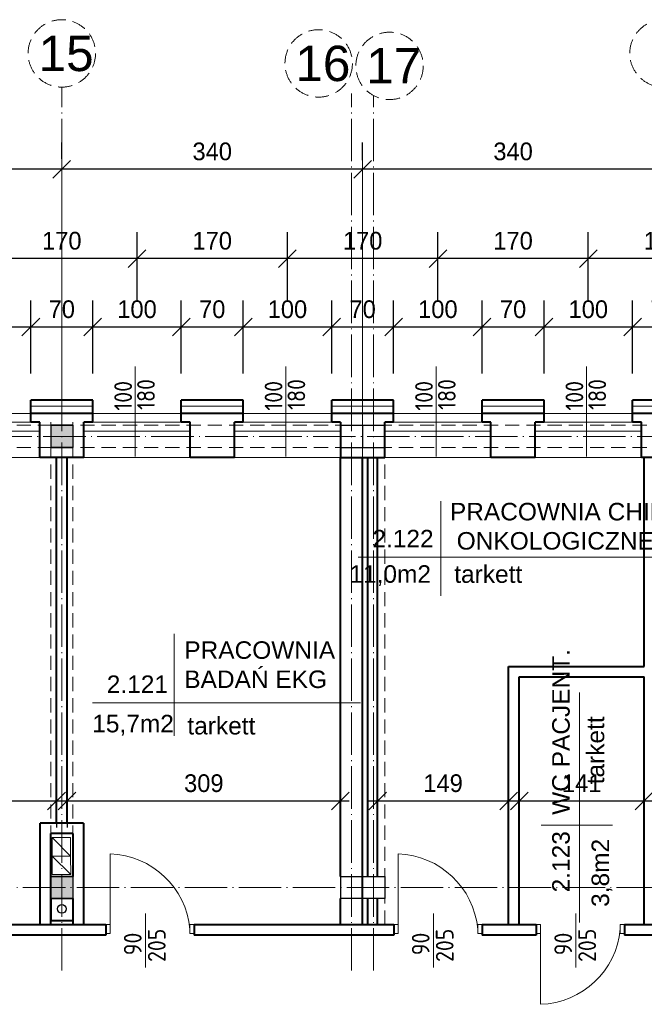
# Model space of a CAD drawing. Header units: millimetres. Extents: x -32003 to -19505, y 17931 to 29358.
# Tile 64 of 92: x -24615 to -23909, y 21687 to 22800. Entities that reach past the tile are written whole.
import ezdxf

# ---------------------------------------------------------------- set-up
doc = ezdxf.new("R2010")
doc.units = ezdxf.units.MM
doc.header["$PDMODE"] = 3
for name, pattern in [('ACAD_ISO03W100', [30, 12, -18]), ('ACAD_ISO04W100', [30.5, 24, -3, 0.5, -3]), ('KRESKOWA_X2', [12, 8, -4])]:
    doc.linetypes.add(name, pattern=pattern)
for name, color, linetype, lineweight in [('_wymiary', 1, 'Continuous', 9), ('drzwi', 140, 'Continuous', 13), ('KOMINY', 43, 'Continuous', 15), ('NR', 7, 'Continuous', 13), ('opisy drzwi', 40, 'Continuous', 13), ('opisy pom', 3, 'Continuous', 18), ('przerywana', 7, 'KRESKOWA_X2', 5), ('symetria', 7, 'ACAD_ISO03W100', 5), ('SZRAF', 51, 'Continuous', 9), ('słupy', 2, 'Continuous', 30), ('ściana', 4, 'Continuous', 40)]:
    doc.layers.add(name, color=color, linetype=linetype, lineweight=lineweight)
doc.layers.add('kanalizacja', color=210, linetype='Continuous')
doc.styles.add('ISO', font='isocp.shx')
doc.styles.add('style1', font='ARIAL.TTF')
doc.styles.add('SYSTEM', font='TXT')
doc.linetypes.add('BATTING', pattern='A,0.0001,-0.1,[134,ltypeshp.shx,S=0.1,R=0,X=-0.1,Y=0],-0.2,[134,ltypeshp.shx,S=0.1,R=180,X=0.1,Y=0],-0.1', length=0.4001)
doc.dimstyles.new('Jacek2', dxfattribs={"dimscale": 2, "dimtxt": 10, "dimasz": 10, "dimexe": 15, "dimexo": 15, "dimgap": 5, "dimtad": 1, "dimdec": 0, "dimrnd": 0.5, "dimzin": 0, "dimdsep": 46, "dimtxsty": 'Standard', "dimblk": 'OBLIQUE', "dimcen": 0, "dimdle": 5, "dimadec": 1, "dimazin": 0, "dimtfac": 1, "dimtdec": 0, "dimtofl": 0, "dimtmove": 0, "dimatfit": 3, "dimfxl": 0, "dimtolj": 1, "dimtzin": 0, "dimarcsym": 0})

# ---------------------------------------------------------------- blocks, each defined once
blk = doc.blocks.new('_OBLIQUE')
at = {"color": 0, "linetype": 'ByBlock'}
blk.add_line((-0.5, -0.5), (0.5, 0.5), dxfattribs=at)
blk = doc.blocks.new('*D932')
at = {"layer": '_wymiary', "color": 0, "lineweight": -2}
for p, q in [((-23922.7, 22400.4), (-23922.7, 22483)), ((-23852.7, 22400.4), (-23852.7, 22483)), ((-23842.7, 22453), (-23932.7, 22453))]:
    blk.add_line(p, q, dxfattribs=at)
at = {"layer": 'Defpoints', "color": 0}
for p in [(-23922.7, 22453), (-23922.7, 22370.4), (-23852.7, 22370.4)]:
    blk.add_point(p, dxfattribs=at)
at = {"layer": '_wymiary', "color": 0, "lineweight": -2, "xscale": 20, "yscale": 20, "zscale": 20, "rotation": 180}
blk.add_blockref('_OBLIQUE', (-23922.7, 22453), dxfattribs=at)
at = {"layer": '_wymiary', "color": 0, "lineweight": -2, "xscale": 20, "yscale": 20, "zscale": 20}
blk.add_blockref('_OBLIQUE', (-23852.7, 22453), dxfattribs=at)
at = {"layer": '_wymiary', "color": 0, "insert": (-23887.7, 22473), "char_height": 20, "attachment_point": 5}
blk.add_mtext('\\A1;70', dxfattribs=at)
blk = doc.blocks.new('*D933')
at = {"layer": '_wymiary', "color": 0, "lineweight": -2}
for p, q in [((-24022.7, 22400.4), (-24022.7, 22483)), ((-23922.7, 22400.4), (-23922.7, 22483)), ((-23912.7, 22453), (-24032.7, 22453))]:
    blk.add_line(p, q, dxfattribs=at)
at = {"layer": 'Defpoints', "color": 0}
for p in [(-24022.7, 22453), (-24022.7, 22370.4), (-23922.7, 22370.4)]:
    blk.add_point(p, dxfattribs=at)
at = {"layer": '_wymiary', "color": 0, "lineweight": -2, "xscale": 20, "yscale": 20, "zscale": 20, "rotation": 180}
blk.add_blockref('_OBLIQUE', (-24022.7, 22453), dxfattribs=at)
at = {"layer": '_wymiary', "color": 0, "lineweight": -2, "xscale": 20, "yscale": 20, "zscale": 20}
blk.add_blockref('_OBLIQUE', (-23922.7, 22453), dxfattribs=at)
at = {"layer": '_wymiary', "color": 0, "insert": (-23972.7, 22473), "char_height": 20, "attachment_point": 5}
blk.add_mtext('\\A1;100', dxfattribs=at)
blk = doc.blocks.new('*D934')
at = {"layer": '_wymiary', "color": 0, "lineweight": -2}
for p, q in [((-24092.7, 22400.4), (-24092.7, 22483)), ((-24022.7, 22400.4), (-24022.7, 22483)), ((-24012.7, 22453), (-24102.7, 22453))]:
    blk.add_line(p, q, dxfattribs=at)
at = {"layer": 'Defpoints', "color": 0}
for p in [(-24092.7, 22453), (-24092.7, 22370.4), (-24022.7, 22370.4)]:
    blk.add_point(p, dxfattribs=at)
at = {"layer": '_wymiary', "color": 0, "lineweight": -2, "xscale": 20, "yscale": 20, "zscale": 20, "rotation": 180}
blk.add_blockref('_OBLIQUE', (-24092.7, 22453), dxfattribs=at)
at = {"layer": '_wymiary', "color": 0, "lineweight": -2, "xscale": 20, "yscale": 20, "zscale": 20}
blk.add_blockref('_OBLIQUE', (-24022.7, 22453), dxfattribs=at)
at = {"layer": '_wymiary', "color": 0, "insert": (-24057.7, 22473), "char_height": 20, "attachment_point": 5}
blk.add_mtext('\\A1;70', dxfattribs=at)
blk = doc.blocks.new('*D935')
at = {"layer": '_wymiary', "color": 0, "lineweight": -2}
for p, q in [((-24192.7, 22400.4), (-24192.7, 22483)), ((-24092.7, 22400.4), (-24092.7, 22483)), ((-24082.7, 22453), (-24202.7, 22453))]:
    blk.add_line(p, q, dxfattribs=at)
at = {"layer": 'Defpoints', "color": 0}
for p in [(-24192.7, 22453), (-24192.7, 22370.4), (-24092.7, 22370.4)]:
    blk.add_point(p, dxfattribs=at)
at = {"layer": '_wymiary', "color": 0, "lineweight": -2, "xscale": 20, "yscale": 20, "zscale": 20, "rotation": 180}
blk.add_blockref('_OBLIQUE', (-24192.7, 22453), dxfattribs=at)
at = {"layer": '_wymiary', "color": 0, "lineweight": -2, "xscale": 20, "yscale": 20, "zscale": 20}
blk.add_blockref('_OBLIQUE', (-24092.7, 22453), dxfattribs=at)
at = {"layer": '_wymiary', "color": 0, "insert": (-24142.7, 22473), "char_height": 20, "attachment_point": 5}
blk.add_mtext('\\A1;100', dxfattribs=at)
blk = doc.blocks.new('*D936')
at = {"layer": '_wymiary', "color": 0, "lineweight": -2}
for p, q in [((-24262.7, 22400.4), (-24262.7, 22483)), ((-24192.7, 22400.4), (-24192.7, 22483)), ((-24182.7, 22453), (-24272.7, 22453))]:
    blk.add_line(p, q, dxfattribs=at)
at = {"layer": 'Defpoints', "color": 0}
for p in [(-24262.7, 22453), (-24262.7, 22370.4), (-24192.7, 22370.4)]:
    blk.add_point(p, dxfattribs=at)
at = {"layer": '_wymiary', "color": 0, "lineweight": -2, "xscale": 20, "yscale": 20, "zscale": 20, "rotation": 180}
blk.add_blockref('_OBLIQUE', (-24262.7, 22453), dxfattribs=at)
at = {"layer": '_wymiary', "color": 0, "lineweight": -2, "xscale": 20, "yscale": 20, "zscale": 20}
blk.add_blockref('_OBLIQUE', (-24192.7, 22453), dxfattribs=at)
at = {"layer": '_wymiary', "color": 0, "insert": (-24227.7, 22473), "char_height": 20, "attachment_point": 5}
blk.add_mtext('\\A1;70', dxfattribs=at)
blk = doc.blocks.new('*D937')
at = {"layer": '_wymiary', "color": 0, "lineweight": -2}
for p, q in [((-24362.7, 22400.4), (-24362.7, 22483)), ((-24262.7, 22400.4), (-24262.7, 22483)), ((-24252.7, 22453), (-24372.7, 22453))]:
    blk.add_line(p, q, dxfattribs=at)
at = {"layer": 'Defpoints', "color": 0}
for p in [(-24362.7, 22453), (-24362.7, 22370.4), (-24262.7, 22370.4)]:
    blk.add_point(p, dxfattribs=at)
at = {"layer": '_wymiary', "color": 0, "lineweight": -2, "xscale": 20, "yscale": 20, "zscale": 20, "rotation": 180}
blk.add_blockref('_OBLIQUE', (-24362.7, 22453), dxfattribs=at)
at = {"layer": '_wymiary', "color": 0, "lineweight": -2, "xscale": 20, "yscale": 20, "zscale": 20}
blk.add_blockref('_OBLIQUE', (-24262.7, 22453), dxfattribs=at)
at = {"layer": '_wymiary', "color": 0, "insert": (-24312.7, 22473), "char_height": 20, "attachment_point": 5}
blk.add_mtext('\\A1;100', dxfattribs=at)
blk = doc.blocks.new('*D938')
at = {"layer": '_wymiary', "color": 0, "lineweight": -2}
for p, q in [((-24432.7, 22400.4), (-24432.7, 22483)), ((-24362.7, 22400.4), (-24362.7, 22483)), ((-24352.7, 22453), (-24442.7, 22453))]:
    blk.add_line(p, q, dxfattribs=at)
at = {"layer": 'Defpoints', "color": 0}
for p in [(-24432.7, 22453), (-24432.7, 22370.4), (-24362.7, 22370.4)]:
    blk.add_point(p, dxfattribs=at)
at = {"layer": '_wymiary', "color": 0, "lineweight": -2, "xscale": 20, "yscale": 20, "zscale": 20, "rotation": 180}
blk.add_blockref('_OBLIQUE', (-24432.7, 22453), dxfattribs=at)
at = {"layer": '_wymiary', "color": 0, "lineweight": -2, "xscale": 20, "yscale": 20, "zscale": 20}
blk.add_blockref('_OBLIQUE', (-24362.7, 22453), dxfattribs=at)
at = {"layer": '_wymiary', "color": 0, "insert": (-24397.7, 22473), "char_height": 20, "attachment_point": 5}
blk.add_mtext('\\A1;70', dxfattribs=at)
blk = doc.blocks.new('*D939')
at = {"layer": '_wymiary', "color": 0, "lineweight": -2}
for p, q in [((-24532.7, 22400.4), (-24532.7, 22483)), ((-24432.7, 22400.4), (-24432.7, 22483)), ((-24422.7, 22453), (-24542.7, 22453))]:
    blk.add_line(p, q, dxfattribs=at)
at = {"layer": 'Defpoints', "color": 0}
for p in [(-24532.7, 22453), (-24532.7, 22370.4), (-24432.7, 22370.4)]:
    blk.add_point(p, dxfattribs=at)
at = {"layer": '_wymiary', "color": 0, "lineweight": -2, "xscale": 20, "yscale": 20, "zscale": 20, "rotation": 180}
blk.add_blockref('_OBLIQUE', (-24532.7, 22453), dxfattribs=at)
at = {"layer": '_wymiary', "color": 0, "lineweight": -2, "xscale": 20, "yscale": 20, "zscale": 20}
blk.add_blockref('_OBLIQUE', (-24432.7, 22453), dxfattribs=at)
at = {"layer": '_wymiary', "color": 0, "insert": (-24482.7, 22473), "char_height": 20, "attachment_point": 5}
blk.add_mtext('\\A1;100', dxfattribs=at)
blk = doc.blocks.new('*D940')
at = {"layer": '_wymiary', "color": 0, "lineweight": -2}
for p, q in [((-24602.7, 22400.4), (-24602.7, 22483)), ((-24532.7, 22400.4), (-24532.7, 22483)), ((-24522.7, 22453), (-24612.7, 22453))]:
    blk.add_line(p, q, dxfattribs=at)
at = {"layer": 'Defpoints', "color": 0}
for p in [(-24602.7, 22453), (-24602.7, 22370.4), (-24532.7, 22370.4)]:
    blk.add_point(p, dxfattribs=at)
at = {"layer": '_wymiary', "color": 0, "lineweight": -2, "xscale": 20, "yscale": 20, "zscale": 20, "rotation": 180}
blk.add_blockref('_OBLIQUE', (-24602.7, 22453), dxfattribs=at)
at = {"layer": '_wymiary', "color": 0, "lineweight": -2, "xscale": 20, "yscale": 20, "zscale": 20}
blk.add_blockref('_OBLIQUE', (-24532.7, 22453), dxfattribs=at)
at = {"layer": '_wymiary', "color": 0, "insert": (-24567.7, 22473), "char_height": 20, "attachment_point": 5}
blk.add_mtext('\\A1;70', dxfattribs=at)
blk = doc.blocks.new('*D941')
at = {"layer": '_wymiary', "color": 0, "lineweight": -2}
for p, q in [((-24702.7, 22400.4), (-24702.7, 22483)), ((-24602.7, 22400.4), (-24602.7, 22483)), ((-24592.7, 22453), (-24712.7, 22453))]:
    blk.add_line(p, q, dxfattribs=at)
at = {"layer": 'Defpoints', "color": 0}
for p in [(-24702.7, 22453), (-24702.7, 22370.4), (-24602.7, 22370.4)]:
    blk.add_point(p, dxfattribs=at)
at = {"layer": '_wymiary', "color": 0, "lineweight": -2, "xscale": 20, "yscale": 20, "zscale": 20, "rotation": 180}
blk.add_blockref('_OBLIQUE', (-24702.7, 22453), dxfattribs=at)
at = {"layer": '_wymiary', "color": 0, "lineweight": -2, "xscale": 20, "yscale": 20, "zscale": 20}
blk.add_blockref('_OBLIQUE', (-24602.7, 22453), dxfattribs=at)
at = {"layer": '_wymiary', "color": 0, "insert": (-24652.7, 22473), "char_height": 20, "attachment_point": 5}
blk.add_mtext('\\A1;100', dxfattribs=at)
blk = doc.blocks.new('*D749')
at = {"layer": '_wymiary', "color": 0, "lineweight": -2}
for p, q in [((-23972.7, 22483), (-23972.7, 22560.4)), ((-23802.7, 22483), (-23802.7, 22560.4)), ((-23792.7, 22530.4), (-23982.7, 22530.4))]:
    blk.add_line(p, q, dxfattribs=at)
at = {"layer": 'Defpoints', "color": 0}
for p in [(-23972.7, 22530.4), (-23972.7, 22453), (-23802.7, 22453)]:
    blk.add_point(p, dxfattribs=at)
at = {"layer": '_wymiary', "color": 0, "lineweight": -2, "xscale": 20, "yscale": 20, "zscale": 20, "rotation": 180}
blk.add_blockref('_OBLIQUE', (-23972.7, 22530.4), dxfattribs=at)
at = {"layer": '_wymiary', "color": 0, "lineweight": -2, "xscale": 20, "yscale": 20, "zscale": 20}
blk.add_blockref('_OBLIQUE', (-23802.7, 22530.4), dxfattribs=at)
at = {"layer": '_wymiary', "color": 0, "insert": (-23887.7, 22550.4), "char_height": 20, "attachment_point": 5}
blk.add_mtext('\\A1;170', dxfattribs=at)
blk = doc.blocks.new('*D750')
at = {"layer": '_wymiary', "color": 0, "lineweight": -2}
for p, q in [((-24142.7, 22483), (-24142.7, 22560.4)), ((-23972.7, 22483), (-23972.7, 22560.4)), ((-23962.7, 22530.4), (-24152.7, 22530.4))]:
    blk.add_line(p, q, dxfattribs=at)
at = {"layer": 'Defpoints', "color": 0}
for p in [(-24142.7, 22530.4), (-24142.7, 22453), (-23972.7, 22453)]:
    blk.add_point(p, dxfattribs=at)
at = {"layer": '_wymiary', "color": 0, "lineweight": -2, "xscale": 20, "yscale": 20, "zscale": 20, "rotation": 180}
blk.add_blockref('_OBLIQUE', (-24142.7, 22530.4), dxfattribs=at)
at = {"layer": '_wymiary', "color": 0, "lineweight": -2, "xscale": 20, "yscale": 20, "zscale": 20}
blk.add_blockref('_OBLIQUE', (-23972.7, 22530.4), dxfattribs=at)
at = {"layer": '_wymiary', "color": 0, "insert": (-24057.7, 22550.4), "char_height": 20, "attachment_point": 5}
blk.add_mtext('\\A1;170', dxfattribs=at)
blk = doc.blocks.new('*D751')
at = {"layer": '_wymiary', "color": 0, "lineweight": -2}
for p, q in [((-24312.7, 22483), (-24312.7, 22560.4)), ((-24142.7, 22483), (-24142.7, 22560.4)), ((-24132.7, 22530.4), (-24322.7, 22530.4))]:
    blk.add_line(p, q, dxfattribs=at)
at = {"layer": 'Defpoints', "color": 0}
for p in [(-24312.7, 22530.4), (-24312.7, 22453), (-24142.7, 22453)]:
    blk.add_point(p, dxfattribs=at)
at = {"layer": '_wymiary', "color": 0, "lineweight": -2, "xscale": 20, "yscale": 20, "zscale": 20, "rotation": 180}
blk.add_blockref('_OBLIQUE', (-24312.7, 22530.4), dxfattribs=at)
at = {"layer": '_wymiary', "color": 0, "lineweight": -2, "xscale": 20, "yscale": 20, "zscale": 20}
blk.add_blockref('_OBLIQUE', (-24142.7, 22530.4), dxfattribs=at)
at = {"layer": '_wymiary', "color": 0, "insert": (-24227.7, 22550.4), "char_height": 20, "attachment_point": 5}
blk.add_mtext('\\A1;170', dxfattribs=at)
blk = doc.blocks.new('*D752')
at = {"layer": '_wymiary', "color": 0, "lineweight": -2}
for p, q in [((-24482.7, 22483), (-24482.7, 22560.4)), ((-24312.7, 22483), (-24312.7, 22560.4)), ((-24302.7, 22530.4), (-24492.7, 22530.4))]:
    blk.add_line(p, q, dxfattribs=at)
at = {"layer": 'Defpoints', "color": 0}
for p in [(-24482.7, 22530.4), (-24482.7, 22453), (-24312.7, 22453)]:
    blk.add_point(p, dxfattribs=at)
at = {"layer": '_wymiary', "color": 0, "lineweight": -2, "xscale": 20, "yscale": 20, "zscale": 20, "rotation": 180}
blk.add_blockref('_OBLIQUE', (-24482.7, 22530.4), dxfattribs=at)
at = {"layer": '_wymiary', "color": 0, "lineweight": -2, "xscale": 20, "yscale": 20, "zscale": 20}
blk.add_blockref('_OBLIQUE', (-24312.7, 22530.4), dxfattribs=at)
at = {"layer": '_wymiary', "color": 0, "insert": (-24397.7, 22550.4), "char_height": 20, "attachment_point": 5}
blk.add_mtext('\\A1;170', dxfattribs=at)
blk = doc.blocks.new('*D753')
at = {"layer": '_wymiary', "color": 0, "lineweight": -2}
for p, q in [((-24652.7, 22483), (-24652.7, 22560.4)), ((-24482.7, 22483), (-24482.7, 22560.4)), ((-24472.7, 22530.4), (-24662.7, 22530.4))]:
    blk.add_line(p, q, dxfattribs=at)
at = {"layer": 'Defpoints', "color": 0}
for p in [(-24652.7, 22530.4), (-24652.7, 22453), (-24482.7, 22453)]:
    blk.add_point(p, dxfattribs=at)
at = {"layer": '_wymiary', "color": 0, "lineweight": -2, "xscale": 20, "yscale": 20, "zscale": 20, "rotation": 180}
blk.add_blockref('_OBLIQUE', (-24652.7, 22530.4), dxfattribs=at)
at = {"layer": '_wymiary', "color": 0, "lineweight": -2, "xscale": 20, "yscale": 20, "zscale": 20}
blk.add_blockref('_OBLIQUE', (-24482.7, 22530.4), dxfattribs=at)
at = {"layer": '_wymiary', "color": 0, "insert": (-24567.7, 22550.4), "char_height": 20, "attachment_point": 5}
blk.add_mtext('\\A1;170', dxfattribs=at)
blk = doc.blocks.new('*D961')
at = {"layer": '_wymiary', "color": 0, "lineweight": -2}
for p, q in [((-24227.7, 22641.5), (-24227.7, 22661.4)), ((-23887.7, 22617.5), (-23887.7, 22661.4)), ((-23877.7, 22631.4), (-24237.7, 22631.4))]:
    blk.add_line(p, q, dxfattribs=at)
at = {"layer": 'Defpoints', "color": 0}
for p in [(-24227.7, 22631.4), (-24227.7, 22611.5), (-23887.7, 22587.5)]:
    blk.add_point(p, dxfattribs=at)
at = {"layer": '_wymiary', "color": 0, "lineweight": -2, "xscale": 20, "yscale": 20, "zscale": 20, "rotation": 180}
blk.add_blockref('_OBLIQUE', (-24227.7, 22631.4), dxfattribs=at)
at = {"layer": '_wymiary', "color": 0, "lineweight": -2, "xscale": 20, "yscale": 20, "zscale": 20}
blk.add_blockref('_OBLIQUE', (-23887.7, 22631.4), dxfattribs=at)
at = {"layer": '_wymiary', "color": 0, "insert": (-24057.7, 22651.4), "char_height": 20, "attachment_point": 5}
blk.add_mtext('\\A1;340', dxfattribs=at)
blk = doc.blocks.new('*D962')
at = {"layer": '_wymiary', "color": 0, "lineweight": -2}
for p, q in [((-24567.7, 22643.3), (-24567.7, 22661.4)), ((-24227.7, 22641.5), (-24227.7, 22661.4)), ((-24217.7, 22631.4), (-24577.7, 22631.4))]:
    blk.add_line(p, q, dxfattribs=at)
at = {"layer": 'Defpoints', "color": 0}
for p in [(-24567.7, 22631.4), (-24567.7, 22613.3), (-24227.7, 22611.5)]:
    blk.add_point(p, dxfattribs=at)
at = {"layer": '_wymiary', "color": 0, "lineweight": -2, "xscale": 20, "yscale": 20, "zscale": 20, "rotation": 180}
blk.add_blockref('_OBLIQUE', (-24567.7, 22631.4), dxfattribs=at)
at = {"layer": '_wymiary', "color": 0, "lineweight": -2, "xscale": 20, "yscale": 20, "zscale": 20}
blk.add_blockref('_OBLIQUE', (-24227.7, 22631.4), dxfattribs=at)
at = {"layer": '_wymiary', "color": 0, "insert": (-24397.7, 22651.4), "char_height": 20, "attachment_point": 5}
blk.add_mtext('\\A1;340', dxfattribs=at)
blk = doc.blocks.new('*D963')
at = {"layer": '_wymiary', "color": 0, "lineweight": -2}
for p, q in [((-25247.7, 22636.8), (-25247.7, 22661.4)), ((-24567.7, 22643.3), (-24567.7, 22661.4)), ((-24557.7, 22631.4), (-25257.7, 22631.4))]:
    blk.add_line(p, q, dxfattribs=at)
at = {"layer": 'Defpoints', "color": 0}
for p in [(-25247.7, 22631.4), (-25247.7, 22606.8), (-24567.7, 22613.3)]:
    blk.add_point(p, dxfattribs=at)
at = {"layer": '_wymiary', "color": 0, "lineweight": -2, "xscale": 20, "yscale": 20, "zscale": 20, "rotation": 180}
blk.add_blockref('_OBLIQUE', (-25247.7, 22631.4), dxfattribs=at)
at = {"layer": '_wymiary', "color": 0, "lineweight": -2, "xscale": 20, "yscale": 20, "zscale": 20}
blk.add_blockref('_OBLIQUE', (-24567.7, 22631.4), dxfattribs=at)
at = {"layer": '_wymiary', "color": 0, "insert": (-24907.7, 22651.4), "char_height": 20, "attachment_point": 5}
blk.add_mtext('\\A1;680', dxfattribs=at)
blk = doc.blocks.new('*D896')
at = {"layer": '_wymiary', "color": 0, "lineweight": -2}
for p, q in [((-25224.6, 21919.7), (-25224.6, 21947.2)), ((-25234.6, 21917.2), (-24563.7, 21917.2)), ((-24573.7, 21923.6), (-24573.7, 21887.2))]:
    blk.add_line(p, q, dxfattribs=at)
at = {"layer": 'Defpoints', "color": 0}
for p in [(-24573.7, 21953.6), (-24573.7, 21917.2), (-25224.6, 21889.7)]:
    blk.add_point(p, dxfattribs=at)
at = {"layer": '_wymiary', "color": 0, "lineweight": -2, "xscale": 20, "yscale": 20, "zscale": 20, "rotation": 180}
blk.add_blockref('_OBLIQUE', (-25224.6, 21917.2), dxfattribs=at)
at = {"layer": '_wymiary', "color": 0, "lineweight": -2, "xscale": 20, "yscale": 20, "zscale": 20}
blk.add_blockref('_OBLIQUE', (-24573.7, 21917.2), dxfattribs=at)
at = {"layer": '_wymiary', "color": 0, "insert": (-24899.1, 21937.2), "char_height": 20, "attachment_point": 5}
blk.add_mtext('\\A1;651', dxfattribs=at)
blk = doc.blocks.new('*D897')
at = {"layer": '_wymiary', "color": 0, "lineweight": -2}
for p, q in [((-24571.7, 21917.2), (-24242.8, 21917.2)), ((-24561.7, 21922.3), (-24561.7, 21887.2)), ((-24252.8, 21910.7), (-24252.8, 21887.2))]:
    blk.add_line(p, q, dxfattribs=at)
at = {"layer": 'Defpoints', "color": 0}
for p in [(-24561.7, 21952.3), (-24252.8, 21940.7), (-24252.8, 21917.2)]:
    blk.add_point(p, dxfattribs=at)
at = {"layer": '_wymiary', "color": 0, "lineweight": -2, "xscale": 20, "yscale": 20, "zscale": 20, "rotation": 180}
blk.add_blockref('_OBLIQUE', (-24561.7, 21917.2), dxfattribs=at)
at = {"layer": '_wymiary', "color": 0, "lineweight": -2, "xscale": 20, "yscale": 20, "zscale": 20}
blk.add_blockref('_OBLIQUE', (-24252.8, 21917.2), dxfattribs=at)
at = {"layer": '_wymiary', "color": 0, "insert": (-24407.2, 21937.2), "char_height": 20, "attachment_point": 5}
blk.add_mtext('\\A1;309', dxfattribs=at)
blk = doc.blocks.new('*D898')
at = {"layer": '_wymiary', "color": 0, "lineweight": -2}
for p, q in [((-24220.9, 21917.2), (-24052.7, 21917.2)), ((-24210.9, 21899.5), (-24210.9, 21887.2)), ((-24062.7, 21897.4), (-24062.7, 21887.2))]:
    blk.add_line(p, q, dxfattribs=at)
at = {"layer": 'Defpoints', "color": 0}
for p in [(-24210.9, 21929.5), (-24062.7, 21927.4), (-24062.7, 21917.2)]:
    blk.add_point(p, dxfattribs=at)
at = {"layer": '_wymiary', "color": 0, "lineweight": -2, "xscale": 20, "yscale": 20, "zscale": 20, "rotation": 180}
blk.add_blockref('_OBLIQUE', (-24210.9, 21917.2), dxfattribs=at)
at = {"layer": '_wymiary', "color": 0, "lineweight": -2, "xscale": 20, "yscale": 20, "zscale": 20}
blk.add_blockref('_OBLIQUE', (-24062.7, 21917.2), dxfattribs=at)
at = {"layer": '_wymiary', "color": 0, "insert": (-24136.8, 21937.2), "char_height": 20, "attachment_point": 5}
blk.add_mtext('\\A1;149', dxfattribs=at)
blk = doc.blocks.new('*D899')
at = {"layer": '_wymiary', "color": 0, "lineweight": -2}
for p, q in [((-24060.7, 21917.2), (-23899.7, 21917.2)), ((-24050.7, 21905.7), (-24050.7, 21887.2)), ((-23909.7, 21909.1), (-23909.7, 21887.2))]:
    blk.add_line(p, q, dxfattribs=at)
at = {"layer": 'Defpoints', "color": 0}
for p in [(-23909.7, 21939.1), (-24050.7, 21935.7), (-23909.7, 21917.2)]:
    blk.add_point(p, dxfattribs=at)
at = {"layer": '_wymiary', "color": 0, "lineweight": -2, "xscale": 20, "yscale": 20, "zscale": 20, "rotation": 180}
blk.add_blockref('_OBLIQUE', (-24050.7, 21917.2), dxfattribs=at)
at = {"layer": '_wymiary', "color": 0, "lineweight": -2, "xscale": 20, "yscale": 20, "zscale": 20}
blk.add_blockref('_OBLIQUE', (-23909.7, 21917.2), dxfattribs=at)
at = {"layer": '_wymiary', "color": 0, "insert": (-23980.2, 21937.2), "char_height": 20, "attachment_point": 5}
blk.add_mtext('\\A1;141', dxfattribs=at)

msp = doc.modelspace()

# ---------------------------------------------------------------- hatches: boundary and pattern name
at = {"layer": 'SZRAF', "ltscale": 0.5}
h = msp.add_hatch(color=256, dxfattribs=at)
h.paths.add_polyline_path([(-24555.2, 22341.9), (-24567.7, 22341.9), (-24567.7, 22329.4), (-24555.2, 22329.4), (-24555.2, 22334.4)])
h.paths.add_polyline_path([(-24555.2, 22329.4), (-24567.7, 22329.4), (-24567.7, 22316.9), (-24555.2, 22316.9)])
h.paths.add_polyline_path([(-24580.2, 22329.4), (-24580.2, 22316.9), (-24567.7, 22316.9), (-24567.7, 22329.4)])
h.paths.add_polyline_path([(-24580.2, 22329.4), (-24567.7, 22329.4), (-24567.7, 22341.9), (-24580.2, 22341.9)])
h = msp.add_hatch(color=256, dxfattribs=at)
h.paths.add_polyline_path([(-24555.2, 22341.9), (-24567.7, 22341.9), (-24567.7, 22329.4), (-24555.2, 22329.4), (-24555.2, 22334.4)])
h.paths.add_polyline_path([(-24555.2, 22329.4), (-24567.7, 22329.4), (-24567.7, 22316.9), (-24555.2, 22316.9)])
h.paths.add_polyline_path([(-24580.2, 22329.4), (-24580.2, 22316.9), (-24567.7, 22316.9), (-24567.7, 22329.4)])
h.paths.add_polyline_path([(-24580.2, 22329.4), (-24567.7, 22329.4), (-24567.7, 22341.9), (-24580.2, 22341.9)])
h = msp.add_hatch(color=256, dxfattribs=at)
h.paths.add_polyline_path([(-24555.2, 21831.9), (-24567.7, 21831.9), (-24567.7, 21819.4), (-24555.2, 21819.4), (-24555.2, 21824.4)])
h.paths.add_polyline_path([(-24555.2, 21819.4), (-24567.7, 21819.4), (-24567.7, 21806.9), (-24555.2, 21806.9)])
h.paths.add_polyline_path([(-24580.2, 21819.4), (-24580.2, 21806.9), (-24567.7, 21806.9), (-24567.7, 21819.4)])
h.paths.add_polyline_path([(-24580.2, 21819.4), (-24567.7, 21819.4), (-24567.7, 21831.9), (-24580.2, 21831.9)])
h = msp.add_hatch(color=256, dxfattribs=at)
h.paths.add_polyline_path([(-24555.2, 21831.9), (-24567.7, 21831.9), (-24567.7, 21819.4), (-24555.2, 21819.4), (-24555.2, 21824.4)])
h.paths.add_polyline_path([(-24555.2, 21819.4), (-24567.7, 21819.4), (-24567.7, 21806.9), (-24555.2, 21806.9)])
h.paths.add_polyline_path([(-24580.2, 21819.4), (-24580.2, 21806.9), (-24567.7, 21806.9), (-24567.7, 21819.4)])
h.paths.add_polyline_path([(-24580.2, 21819.4), (-24567.7, 21819.4), (-24567.7, 21831.9), (-24580.2, 21831.9)])

# ---------------------------------------------------------------- linework, layer by layer
at = {"layer": '_wymiary'}
for p, q in [((-24567.7, 22341.9), (-24567.7, 22654.7)), ((-24227.7, 22341.9), (-24227.7, 22654.7))]:
    msp.add_line(p, q, dxfattribs=at)
at = {"layer": 'drzwi'}
for p, q in [((-24513, 21772.4), (-24513, 21857.4)), ((-24187.6, 21772.4), (-24187.6, 21857.4)), ((-24026.6, 21772.4), (-24026.6, 21687.4))]:
    msp.add_line(p, q, dxfattribs=at)
for points in [[(-24513, 21767.4), (-24518, 21767.4), (-24518, 21777.4), (-24513, 21777.4)], [(-24418, 21767.4), (-24423, 21767.4), (-24423, 21777.4), (-24418, 21777.4)], [(-24187.6, 21767.4), (-24192.6, 21767.4), (-24192.6, 21777.4), (-24187.6, 21777.4)], [(-24092.6, 21767.4), (-24097.6, 21767.4), (-24097.6, 21777.4), (-24092.6, 21777.4)], [(-24026.6, 21777.4), (-24031.6, 21777.4), (-24031.6, 21767.4), (-24026.6, 21767.4)], [(-23931.6, 21777.4), (-23936.6, 21777.4), (-23936.6, 21767.4), (-23931.6, 21767.4)]]:
    msp.add_lwpolyline(points, close=True, dxfattribs=at)
for centre, start, end in [((-24516.1, 21763.9), 5.1677, 88.1054), ((-24190.7, 21763.9), 5.1677, 88.1054), ((-24029.7, 21780.8), 271.8946, 354.8323)]:
    msp.add_arc(centre, 93.5, start, end, dxfattribs=at)
at = {"layer": 'kanalizacja'}
msp.add_circle((-24567.7, 21795.2), 5, dxfattribs=at)
at = {"layer": 'KOMINY', "lineweight": 18}
for p, q in [((-24578.7, 21875.9), (-24557.7, 21855)), ((-24578.7, 21854.9), (-24557.6, 21834))]:
    msp.add_line(p, q, dxfattribs=at)
for points in [[(-24578.7, 21876), (-24557.7, 21876), (-24557.7, 21855), (-24578.7, 21855)], [(-24578.7, 21855), (-24557.7, 21855), (-24557.6, 21834), (-24578.6, 21834)]]:
    msp.add_lwpolyline(points, close=True, dxfattribs=at)
at = {"layer": 'opisy drzwi'}
for p, q in [((-24484.7, 22306.6), (-24484.7, 22408.3)), ((-24314.7, 22306.6), (-24314.7, 22408.3)), ((-24144.7, 22306.6), (-24144.7, 22408.3)), ((-23974.7, 22306.6), (-23974.7, 22408.3)), ((-24702.7, 22355.4), (-24602.7, 22355.4)), ((-24532.7, 22355.4), (-24432.7, 22355.4)), ((-24362.7, 22355.4), (-24262.7, 22355.4)), ((-24362.7, 22355.4), (-24262.7, 22355.4)), ((-24192.7, 22355.4), (-24092.7, 22355.4)), ((-24192.7, 22355.4), (-24092.7, 22355.4)), ((-24022.7, 22355.4), (-23922.7, 22355.4)), ((-24022.7, 22355.4), (-23922.7, 22355.4)), ((-24702.7, 22345.4), (-24602.7, 22345.4)), ((-24532.7, 22345.4), (-24432.7, 22345.4)), ((-24362.7, 22345.4), (-24262.7, 22345.4)), ((-24362.7, 22345.4), (-24262.7, 22345.4)), ((-24192.7, 22345.4), (-24092.7, 22345.4)), ((-24192.7, 22345.4), (-24092.7, 22345.4)), ((-24022.7, 22345.4), (-23922.7, 22345.4)), ((-24022.7, 22345.4), (-23922.7, 22345.4)), ((-24712.7, 22335.4), (-24592.7, 22335.4)), ((-24542.7, 22335.4), (-24422.7, 22335.4)), ((-24372.7, 22335.4), (-24252.7, 22335.4)), ((-24372.7, 22335.4), (-24252.7, 22335.4)), ((-24202.7, 22335.4), (-24082.7, 22335.4)), ((-24202.7, 22335.4), (-24082.7, 22335.4)), ((-24032.7, 22335.4), (-23912.7, 22335.4)), ((-24032.7, 22335.4), (-23912.7, 22335.4)), ((-24712.7, 22305.4), (-24592.7, 22305.4)), ((-24542.7, 22305.4), (-24422.7, 22305.4)), ((-24372.7, 22305.4), (-24252.7, 22305.4)), ((-24202.7, 22305.4), (-24082.7, 22305.4)), ((-24202.7, 22305.4), (-24082.7, 22305.4)), ((-24032.7, 22305.4), (-23912.7, 22305.4)), ((-24032.7, 22305.4), (-23912.7, 22305.4)), ((-24473.1, 21729), (-24473.1, 21789.9)), ((-24147.7, 21729), (-24147.7, 21789.9)), ((-23986.7, 21729), (-23986.7, 21789.9))]:
    msp.add_line(p, q, dxfattribs=at)
at = {"layer": 'opisy pom'}
for p, q in [((-24139.3, 22256.3), (-24139.3, 22149.1)), ((-24232.7, 22192.9), (-23845.6, 22192.9)), ((-24440.9, 22106.1), (-24440.9, 21990.8)), ((-23982.7, 21779.9), (-23982.7, 22040)), ((-24532.9, 22028.3), (-24230.3, 22028.3)), ((-24026.1, 21890), (-23945.2, 21890))]:
    msp.add_line(p, q, dxfattribs=at)
at = {"layer": 'przerywana', "ltscale": 2}
for p, q in [((-21506.7, 22341.9), (-28001.7, 22341.9)), ((-24580.2, 21777.4), (-24580.2, 22346.4)), ((-24555.2, 21777.4), (-24555.2, 22346.4)), ((-24252.8, 21777.4), (-24252.8, 22346.4)), ((-24227.8, 21777.4), (-24227.8, 22346.4)), ((-24202.8, 21777.4), (-24202.8, 22346.4)), ((-21506.7, 22316.9), (-28001.7, 22316.9))]:
    msp.add_line(p, q, dxfattribs=at)
for centre in [(-24567.7, 22762.3), (-23887.7, 22762.3), (-24277.4, 22751), (-24197.3, 22748.2)]:
    msp.add_circle(centre, 38.1, dxfattribs=at)
at = {"layer": 'symetria', "linetype": 'ACAD_ISO04W100', "ltscale": 2}
for p, q in [((-24567.7, 21725.4), (-24567.7, 22724.1)), ((-24240.3, 21725.4), (-24240.3, 22716.9)), ((-24215.3, 21725.4), (-24215.3, 22714.6)), ((-24227.8, 21777.4), (-24227.8, 22346.4)), ((-21490.6, 22329.4), (-28075.9, 22329.4)), ((-21330.7, 21819.4), (-25262.7, 21819.4))]:
    msp.add_line(p, q, dxfattribs=at)
at = {"layer": 'SZRAF', "linetype": 'BATTING', "ltscale": 14}
for p, q in [((-24532.7, 22363.4), (-24602.7, 22363.4)), ((-24362.7, 22363.4), (-24432.7, 22363.4)), ((-24192.7, 22363.4), (-24262.7, 22363.4)), ((-24022.7, 22363.4), (-24092.7, 22363.4)), ((-23852.7, 22363.4), (-23922.7, 22363.4))]:
    msp.add_line(p, q, dxfattribs=at)
at = {"layer": 'słupy'}
for p, q in [((-24580.2, 22341.9), (-24580.2, 22316.9)), ((-24555.2, 22341.9), (-24580.2, 22341.9)), ((-24580.2, 22341.9), (-24555.2, 22341.9)), ((-24580.2, 22341.9), (-24555.2, 22341.9)), ((-24580.2, 22341.9), (-24580.2, 22316.9)), ((-24580.2, 22341.9), (-24580.2, 22316.9)), ((-24580.2, 22341.9), (-24580.2, 22316.9)), ((-24555.2, 22341.9), (-24580.2, 22341.9)), ((-24580.2, 22341.9), (-24555.2, 22341.9)), ((-24580.2, 22341.9), (-24555.2, 22341.9)), ((-24580.2, 22341.9), (-24580.2, 22316.9)), ((-24580.2, 22341.9), (-24580.2, 22316.9)), ((-24555.2, 22341.9), (-24555.2, 22316.9)), ((-24555.2, 22341.9), (-24555.2, 22316.9)), ((-24555.2, 22341.9), (-24555.2, 22316.9)), ((-24555.2, 22341.9), (-24555.2, 22316.9)), ((-24555.2, 22341.9), (-24555.2, 22316.9)), ((-24555.2, 22341.9), (-24555.2, 22316.9)), ((-24252.7, 22341.9), (-24227.7, 22341.9)), ((-24252.7, 22341.9), (-24252.7, 22316.9)), ((-24227.7, 22341.9), (-24202.7, 22341.9)), ((-24227.7, 22341.9), (-24227.7, 22316.9)), ((-24227.7, 22341.9), (-24227.7, 22316.9)), ((-24202.7, 22341.9), (-24202.7, 22316.9)), ((-24555.2, 22316.9), (-24580.2, 22316.9)), ((-24580.2, 22316.9), (-24555.2, 22316.9)), ((-24580.2, 22316.9), (-24555.2, 22316.9)), ((-24555.2, 22316.9), (-24580.2, 22316.9)), ((-24580.2, 22316.9), (-24555.2, 22316.9)), ((-24580.2, 22316.9), (-24555.2, 22316.9)), ((-24252.7, 22316.9), (-24227.7, 22316.9)), ((-24227.7, 22316.9), (-24202.7, 22316.9)), ((-24580.2, 21831.9), (-24580.2, 21806.9)), ((-24555.2, 21831.9), (-24580.2, 21831.9)), ((-24580.2, 21831.9), (-24555.2, 21831.9)), ((-24580.2, 21831.9), (-24555.2, 21831.9)), ((-24580.2, 21831.9), (-24580.2, 21806.9)), ((-24580.2, 21831.9), (-24580.2, 21806.9)), ((-24580.2, 21831.9), (-24580.2, 21806.9)), ((-24555.2, 21831.9), (-24580.2, 21831.9)), ((-24580.2, 21831.9), (-24555.2, 21831.9)), ((-24580.2, 21831.9), (-24555.2, 21831.9)), ((-24580.2, 21831.9), (-24580.2, 21806.9)), ((-24580.2, 21831.9), (-24580.2, 21806.9)), ((-24555.2, 21831.9), (-24555.2, 21806.9)), ((-24555.2, 21831.9), (-24555.2, 21806.9)), ((-24555.2, 21831.9), (-24555.2, 21806.9)), ((-24555.2, 21831.9), (-24555.2, 21806.9)), ((-24555.2, 21831.9), (-24555.2, 21806.9)), ((-24555.2, 21831.9), (-24555.2, 21806.9)), ((-24252.8, 21831.9), (-24227.8, 21831.9)), ((-24252.8, 21831.9), (-24252.8, 21806.9)), ((-24232.4, 21831.9), (-24207.4, 21831.9)), ((-24232.4, 21831.9), (-24207.4, 21831.9)), ((-24227.8, 21831.9), (-24227.8, 21806.9)), ((-24227.8, 21831.9), (-24202.8, 21831.9)), ((-24227.8, 21831.9), (-24227.8, 21806.9)), ((-24202.8, 21831.9), (-24202.8, 21806.9)), ((-24555.2, 21806.9), (-24580.2, 21806.9)), ((-24580.2, 21806.9), (-24555.2, 21806.9)), ((-24580.2, 21806.9), (-24555.2, 21806.9)), ((-24555.2, 21806.9), (-24580.2, 21806.9)), ((-24580.2, 21806.9), (-24555.2, 21806.9)), ((-24580.2, 21806.9), (-24555.2, 21806.9)), ((-24227.8, 21806.9), (-24252.8, 21806.9)), ((-24202.8, 21806.9), (-24227.8, 21806.9))]:
    msp.add_line(p, q, dxfattribs=at)
at = {"layer": 'ściana'}
for p, q in [((-24532.7, 22370.4), (-24602.7, 22370.4)), ((-24602.7, 22345.4), (-24602.7, 22370.4)), ((-24532.7, 22345.4), (-24532.7, 22370.4)), ((-24362.7, 22370.4), (-24432.7, 22370.4)), ((-24432.7, 22345.4), (-24432.7, 22370.4)), ((-24362.7, 22345.4), (-24362.7, 22370.4)), ((-24192.7, 22370.4), (-24262.7, 22370.4)), ((-24262.7, 22345.4), (-24262.7, 22370.4)), ((-24192.7, 22345.4), (-24192.7, 22370.4)), ((-24022.7, 22370.4), (-24092.7, 22370.4)), ((-24092.7, 22345.4), (-24092.7, 22370.4)), ((-24022.7, 22345.4), (-24022.7, 22370.4)), ((-23852.7, 22370.4), (-23922.7, 22370.4)), ((-23922.7, 22345.4), (-23922.7, 22370.4)), ((-24532.7, 22355.4), (-24602.7, 22355.4)), ((-24602.7, 22345.4), (-24602.7, 22355.4)), ((-24532.7, 22355.4), (-24602.7, 22355.4)), ((-24532.7, 22345.4), (-24532.7, 22355.4)), ((-24362.7, 22355.4), (-24432.7, 22355.4)), ((-24432.7, 22345.4), (-24432.7, 22355.4)), ((-24362.7, 22355.4), (-24432.7, 22355.4)), ((-24362.7, 22345.4), (-24362.7, 22355.4)), ((-24192.7, 22355.4), (-24262.7, 22355.4)), ((-24262.7, 22345.4), (-24262.7, 22355.4)), ((-24192.7, 22355.4), (-24262.7, 22355.4)), ((-24192.7, 22345.4), (-24192.7, 22355.4)), ((-24022.7, 22355.4), (-24092.7, 22355.4)), ((-24092.7, 22345.4), (-24092.7, 22355.4)), ((-24022.7, 22355.4), (-24092.7, 22355.4)), ((-24022.7, 22345.4), (-24022.7, 22355.4)), ((-23852.7, 22355.4), (-23922.7, 22355.4)), ((-23922.7, 22345.4), (-23922.7, 22355.4)), ((-23852.7, 22355.4), (-23922.7, 22355.4)), ((-24592.7, 22345.4), (-24602.7, 22345.4)), ((-24592.7, 22345.4), (-24602.7, 22345.4)), ((-24592.7, 22305.4), (-24592.7, 22345.4)), ((-24592.7, 22305.4), (-24592.7, 22345.4)), ((-24532.7, 22345.4), (-24542.7, 22345.4)), ((-24542.7, 22305.4), (-24542.7, 22345.4)), ((-24532.7, 22345.4), (-24542.7, 22345.4)), ((-24542.7, 22305.4), (-24542.7, 22345.4)), ((-24422.7, 22345.4), (-24432.7, 22345.4)), ((-24422.7, 22345.4), (-24432.7, 22345.4)), ((-24422.7, 22305.4), (-24422.7, 22345.4)), ((-24422.7, 22305.4), (-24422.7, 22345.4)), ((-24362.7, 22345.4), (-24372.7, 22345.4)), ((-24372.7, 22305.4), (-24372.7, 22345.4)), ((-24362.7, 22345.4), (-24372.7, 22345.4)), ((-24372.7, 22305.4), (-24372.7, 22345.4)), ((-24252.7, 22345.4), (-24262.7, 22345.4)), ((-24252.7, 22345.4), (-24262.7, 22345.4)), ((-24252.7, 22345.4), (-24252.7, 22305.4)), ((-24252.7, 22345.4), (-24252.7, 22305.4)), ((-24192.7, 22345.4), (-24202.7, 22345.4)), ((-24202.7, 22305.4), (-24202.7, 22345.4)), ((-24192.7, 22345.4), (-24202.7, 22345.4)), ((-24202.7, 22305.4), (-24202.7, 22345.4)), ((-24082.7, 22345.4), (-24092.7, 22345.4)), ((-24082.7, 22345.4), (-24092.7, 22345.4)), ((-24082.7, 22305.4), (-24082.7, 22345.4)), ((-24082.7, 22305.4), (-24082.7, 22345.4)), ((-24022.7, 22345.4), (-24032.7, 22345.4)), ((-24032.7, 22305.4), (-24032.7, 22345.4)), ((-24022.7, 22345.4), (-24032.7, 22345.4)), ((-24032.7, 22305.4), (-24032.7, 22345.4)), ((-23912.7, 22345.4), (-23922.7, 22345.4)), ((-23912.7, 22345.4), (-23922.7, 22345.4)), ((-23912.7, 22305.4), (-23912.7, 22345.4)), ((-23912.7, 22305.4), (-23912.7, 22345.4)), ((-24542.7, 22305.4), (-24592.7, 22305.4)), ((-24542.7, 22305.4), (-24592.7, 22305.4)), ((-24573.7, 21892.3), (-24573.7, 22305.4)), ((-24561.7, 21892.3), (-24561.7, 22305.4)), ((-24372.7, 22305.4), (-24422.7, 22305.4)), ((-24372.7, 22305.4), (-24422.7, 22305.4)), ((-24252.8, 21831.9), (-24252.7, 22305.4)), ((-24252.7, 22305.4), (-24202.7, 22305.4)), ((-24227.8, 21777.4), (-24227.7, 22305.4)), ((-24221.8, 21831.9), (-24221.7, 22305.4)), ((-24210.9, 21831.9), (-24210.9, 22305.4)), ((-24032.7, 22305.4), (-24082.7, 22305.4)), ((-24032.7, 22305.4), (-24082.7, 22305.4)), ((-23865.7, 22305.4), (-23912.7, 22305.4)), ((-23909.7, 22069.4), (-23909.7, 22305.4)), ((-24062.7, 21777.4), (-24062.7, 22069.4)), ((-24062.7, 22069.4), (-23909.7, 22069.4)), ((-24050.7, 21777.4), (-24050.7, 22057.4)), ((-24050.7, 22057.4), (-23909.7, 22057.4)), ((-23909.7, 21777.4), (-23909.7, 22057.4)), ((-24543.2, 21892.3), (-24592.2, 21892.3)), ((-24592.2, 21777.4), (-24592.2, 21892.3)), ((-24543.2, 21892.3), (-24543.1, 21777.4)), ((-24555.2, 21880.4), (-24580.2, 21880.4)), ((-24580.2, 21777.4), (-24580.2, 21880.4)), ((-24555.2, 21880.4), (-24555.2, 21831.9)), ((-24555.2, 21880.4), (-24555.2, 21831.9)), ((-24580.2, 21806.9), (-24580.2, 21781.9)), ((-24580.2, 21806.9), (-24580.2, 21781.9)), ((-24555.2, 21806.9), (-24555.2, 21781.9)), ((-24555.2, 21806.9), (-24555.2, 21781.9)), ((-24252.8, 21777.4), (-24252.8, 21806.9)), ((-24221.8, 21777.4), (-24221.8, 21806.9)), ((-24210.9, 21777.4), (-24210.9, 21806.9)), ((-24924.6, 21777.4), (-24518, 21777.4)), ((-24555.2, 21781.9), (-24580.2, 21781.9)), ((-24555.2, 21781.9), (-24580.2, 21781.9)), ((-24555.2, 21781.9), (-24555.2, 21777.4)), ((-24518, 21777.4), (-24518, 21765.4)), ((-24418, 21777.4), (-24192.6, 21777.4)), ((-24418, 21777.4), (-24418, 21765.4)), ((-24192.6, 21777.4), (-24192.6, 21765.4)), ((-24092.6, 21777.4), (-24031.6, 21777.4)), ((-24092.6, 21777.4), (-24092.6, 21765.4)), ((-24031.6, 21777.4), (-24031.6, 21765.4)), ((-23931.6, 21777.4), (-23843.7, 21777.4)), ((-23931.6, 21777.4), (-23931.6, 21765.4)), ((-24518, 21765.4), (-24924.6, 21765.4)), ((-24192.6, 21765.4), (-24418, 21765.4)), ((-24031.6, 21765.4), (-24092.6, 21765.4)), ((-23843.7, 21765.4), (-23931.6, 21765.4))]:
    msp.add_line(p, q, dxfattribs=at)

# ---------------------------------------------------------------- texts
at = {"layer": 'NR', "ltscale": 5, "char_height": 40, "width": 65, "attachment_point": 1, "style": 'style1'}
for s, insert in [('15', (-24593.9, 22782.3)), ('16', (-24303.7, 22771)), ('17', (-24223.6, 22768.3))]:
    msp.add_mtext(s, dxfattribs=dict(at, insert=insert))
at = {"layer": 'opisy drzwi', "style": 'ISO'}
for s, p in [('100', (-24488.4, 22358.4)), ('180', (-24462.6, 22359.3)), ('100', (-24318.4, 22358.4)), ('180', (-24292.6, 22359.3)), ('100', (-24148.4, 22358.4)), ('180', (-24122.6, 22359.3)), ('100', (-23978.4, 22358.4)), ('180', (-23952.6, 22359.3)), ('90', (-24477.5, 21742.8)), ('205', (-24450.4, 21735.2)), ('90', (-24152.1, 21742.8)), ('205', (-24125, 21735.2)), ('90', (-23991.1, 21742.8)), ('205', (-23964, 21735.2))]:
    msp.add_text(s, height=20, rotation=90, dxfattribs=at).set_placement(p)
at = {"layer": 'opisy pom', "char_height": 19.8, "attachment_point": 1, "style": 'SYSTEM'}
for s, insert in [('{\\fArial|b0|i0|c238|p34;PRACOWNIA CHIRURGII\\P ONKOLOGICZNEJ}', (-24129.1, 22254.2)), ('{\\fArial|b0|i0|c238|p34;2.122}', (-24216.7, 22223.7)), ('{\\fArial|b0|i0|c238|p34;11,0m2  }', (-24242.7, 22183.7)), ('{\\fArial|b0|i0|c238|p34;tarkett}', (-24124.2, 22183.6)), ('{\\fArial|b0|i0|c238|p34;PRACOWNIA \\PBADAŃ EKG}', (-24429.3, 22097.7)), ('{\\fArial|b0|i0|c238|p34;2.121}', (-24516.9, 22059.1)), ('{\\fArial|b0|i0|c238|p34;15,7m2  }', (-24533.3, 22014.6)), ('{\\fArial|b0|i0|c238|p34;tarkett}', (-24425.8, 22012.2))]:
    msp.add_mtext(s, dxfattribs=dict(at, insert=insert))
at = {"layer": 'opisy pom', "char_height": 19.8, "attachment_point": 1, "rotation": 90, "style": 'SYSTEM'}
for s, insert in [('{\\fArial|b0|i0|c238|p34;WC PACJENT.}', (-24013.5, 21901.5)), ('{\\fArial|b0|i0|c238|p34;tarkett}', (-23974.5, 21936)), ('{\\fArial|b0|i0|c238|p34;2.123}', (-24013.5, 21813.9)), ('{\\fArial|b0|i0|c238|p34;3,8m2 }', (-23969, 21797.5))]:
    msp.add_mtext(s, dxfattribs=dict(at, insert=insert))

# ---------------------------------------------------------------- dimensions: what is measured, and where the dimension line sits
at = {"layer": '_wymiary'}
for base, p1, p2, picture, middle in [((-25247.7, 22631.4), (-24567.7, 22613.3), (-25247.7, 22606.8), '*D963', (-24907.7, 22651.4)), ((-24567.7, 22631.4), (-24227.7, 22611.5), (-24567.7, 22613.3), '*D962', (-24397.7, 22651.4)), ((-24227.7, 22631.4), (-23887.7, 22587.5), (-24227.7, 22611.5), '*D961', (-24057.7, 22651.4)), ((-24652.7, 22530.4), (-24482.7, 22453), (-24652.7, 22453), '*D753', (-24567.7, 22550.4)), ((-24482.7, 22530.4), (-24312.7, 22453), (-24482.7, 22453), '*D752', (-24397.7, 22550.4)), ((-24312.7, 22530.4), (-24142.7, 22453), (-24312.7, 22453), '*D751', (-24227.7, 22550.4)), ((-24142.7, 22530.4), (-23972.7, 22453), (-24142.7, 22453), '*D750', (-24057.7, 22550.4)), ((-23972.7, 22530.4), (-23802.7, 22453), (-23972.7, 22453), '*D749', (-23887.7, 22550.4)), ((-24702.7, 22453), (-24602.7, 22370.4), (-24702.7, 22370.4), '*D941', (-24652.7, 22473)), ((-24602.7, 22453), (-24532.7, 22370.4), (-24602.7, 22370.4), '*D940', (-24567.7, 22473)), ((-24532.7, 22453), (-24432.7, 22370.4), (-24532.7, 22370.4), '*D939', (-24482.7, 22473)), ((-24432.7, 22453), (-24362.7, 22370.4), (-24432.7, 22370.4), '*D938', (-24397.7, 22473)), ((-24362.7, 22453), (-24262.7, 22370.4), (-24362.7, 22370.4), '*D937', (-24312.7, 22473)), ((-24262.7, 22453), (-24192.7, 22370.4), (-24262.7, 22370.4), '*D936', (-24227.7, 22473)), ((-24192.7, 22453), (-24092.7, 22370.4), (-24192.7, 22370.4), '*D935', (-24142.7, 22473)), ((-24092.7, 22453), (-24022.7, 22370.4), (-24092.7, 22370.4), '*D934', (-24057.7, 22473)), ((-24022.7, 22453), (-23922.7, 22370.4), (-24022.7, 22370.4), '*D933', (-23972.7, 22473)), ((-23922.7, 22453), (-23852.7, 22370.4), (-23922.7, 22370.4), '*D932', (-23887.7, 22473)), ((-24573.7, 21917.2), (-25224.6, 21889.7), (-24573.7, 21953.6), '*D896', (-24899.1, 21937.2)), ((-24252.8, 21917.2), (-24561.7, 21952.3), (-24252.8, 21940.7), '*D897', (-24407.2, 21937.2)), ((-24062.7, 21917.2), (-24210.9, 21929.5), (-24062.7, 21927.4), '*D898', (-24136.8, 21937.2)), ((-23909.7, 21917.2), (-24050.7, 21935.7), (-23909.7, 21939.1), '*D899', (-23980.2, 21937.2))]:
    dim = msp.add_linear_dim(base=base, p1=p1, p2=p2, dimstyle='Jacek2', override={"dimtmove": 1}, dxfattribs=at)
    dim.commit()
    dim.dimension.update_dxf_attribs({"geometry": picture, "text_midpoint": middle})

doc.saveas('drawing.dxf')
